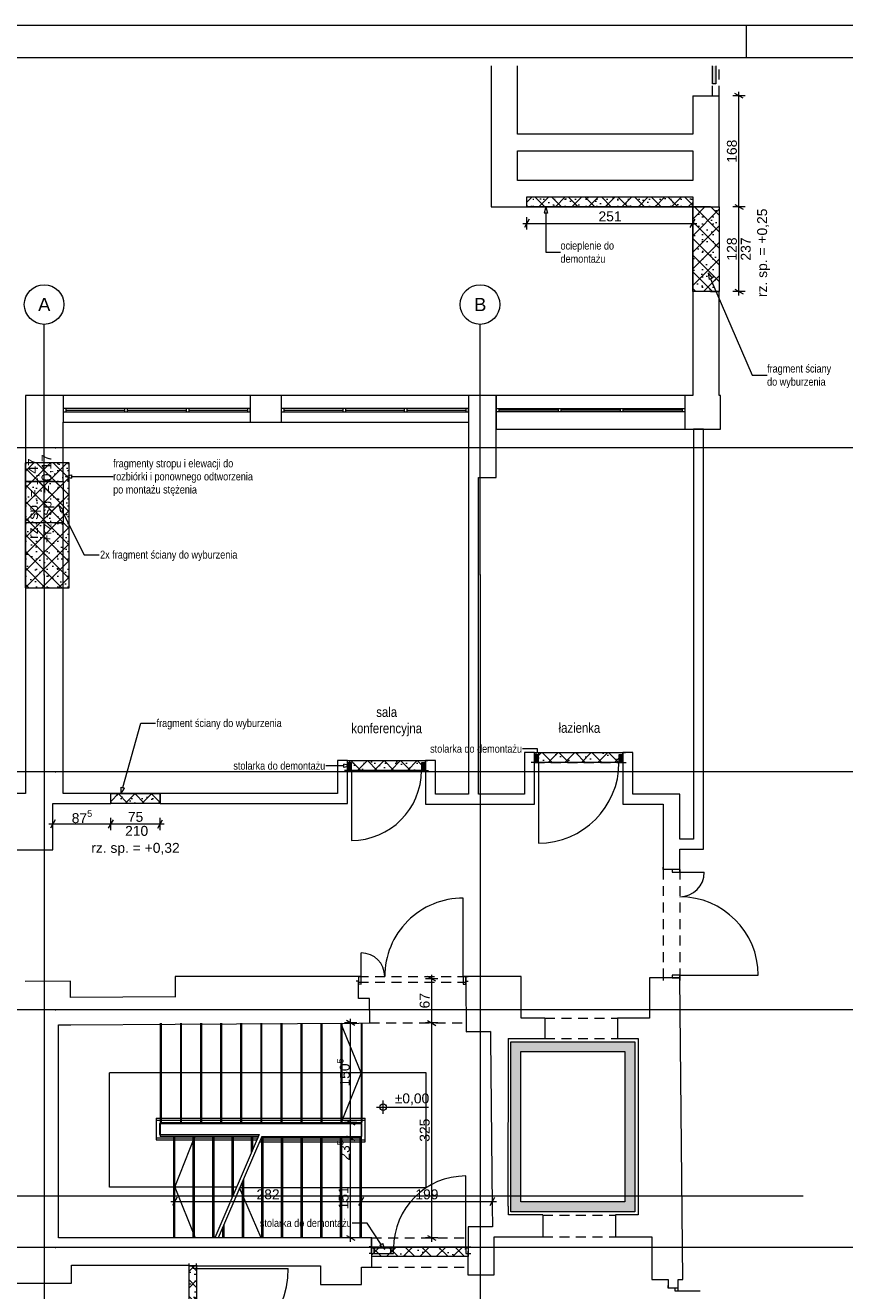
# Paper-space layout 'A-18 ROZBIÓRKI - PIĘTRO 0' of a CAD drawing. Header units: millimetres. Extents: x 0 to 540, y 0 to 297.
# Tile 3 of 7: x 71 to 195, y 106 to 297. Entities that reach past the tile are written whole.
import ezdxf
from ezdxf.xclip import XClip

# ---------------------------------------------------------------- set-up
doc = ezdxf.new("R2010")
doc.units = ezdxf.units.MM
doc.header["$MEASUREMENT"] = 0
doc.header["$XCLIPFRAME"] = 0
for name, pattern in [('ACAD_ISO03W100', [300, 120, -180]), ('DASHDOTX2', [1000, 500, -250, 0, -250]), ('GESTRICHELT2', [93.75, 62.5, -31.25]), ('Przer. długie kreski', [2.5, 1.5, -1]), ('PRZERYWANA_DU_A', [550, 350, -200])]:
    doc.linetypes.add(name, pattern=pattern)
for name, color, linetype, lineweight, true_color in [('A_Arkusz_Nr_pióra__255', 7, 'Continuous', 15, 0x242424), ('A_opis_Nr_pióra__255', 7, 'Continuous', 15, 0x242424), ('A_opis_Nr_pióra__8', 7, 'Continuous', 13, 0x4c4c4c), ('A_osie_Nr_pióra__16', 7, 'Continuous', 5, 0x0f0f0f), ('A_osie_Nr_pióra__76', 7, 'Continuous', 5, 0x2d2d2d), ('A_pochwyt_Nr_pióra__161', 7, 'Continuous', 5, 0x949494), ('A_pomocnicze_Nr_pióra__4', 7, 'Continuous', 18, 0x4b4b4b), ('A_rozbiórki_Nr_pióra__10', 7, 'Continuous', 13, 0x4b4b4b), ('A_schody_Nr_pióra__10', 7, 'Continuous', 13, 0x4b4b4b), ('A_schody_Nr_pióra__4', 7, 'Continuous', 18, 0x4b4b4b), ('A_ściany_Nr_pióra__10', 7, 'Continuous', 13, 0x4b4b4b), ('A_ściany_Nr_pióra__19', 7, 'Continuous', 5, 0x191919), ('Okna Archicada_Nr_pióra__19', 7, 'Continuous', 5, 0x191919)]:
    doc.layers.add(name, color=color, linetype=linetype, lineweight=lineweight, true_color=true_color)
for name, color, linetype, lineweight in [('A_linie przekroju_Nr_pióra__1', 7, 'Continuous', 20), ('A_winda_Nr_pióra__1', 7, 'Continuous', 20), ('A_wymiary_Nr_pióra__1', 7, 'Continuous', 20), ('A_wymiary_Nr_pióra__2', 8, 'Continuous', 13), ('A_ściany_Nr_pióra__1', 7, 'Continuous', 20), ('Drzwi Archicad_Nr_pióra__1', 7, 'Continuous', 20)]:
    doc.layers.add(name, color=color, linetype=linetype, lineweight=lineweight)
for name, color, linetype in [('A_podrys', 7, 'Continuous'), ('A_rozbiórki', 7, 'Continuous'), ('A_winda', 7, 'Continuous'), ('Drzwi Archicad', 7, 'Continuous')]:
    doc.layers.add(name, color=color, linetype=linetype)
doc.styles.add('STYL_AUTOMATYCZNY_1', font='arial.ttf')
doc.styles.add('STYL_AUTOMATYCZNY_2', font='ARIALN.TTF')
doc.styles.add('STYL_AUTOMATYCZNY_4', font='arial.ttf')
pattern_1 = [(45, (-1569.6248, -297.0338), (-1.2572359, 1.2572359), []), (135, (-1569.6248, -297.0338), (1.2572359, 1.2572359), []), (90, (-1570.882, -295.7765), (-1.6002, 0), [0, -1.0668, 0, -1.6002]), (155, (-1569.6248, -294.5193), (0.6762737, 1.4502737), [0, -0.78232, 0, -1.35128])]

# ---------------------------------------------------------------- blocks, each defined once
blk = doc.blocks.new('Rysunek_1_1', base_point=(-1569.62, -297.03))
at = {"layer": 'A_rozbiórki', "linetype": 'Continuous', "lineweight": 0, "true_color": 0x4b4b4b}
h = blk.add_hatch(dxfattribs=at)
h.set_pattern_fill('facing_tile_0001', color=251, style=0, pattern_type=2)
h.set_pattern_definition(pattern_1)
h.paths.add_polyline_path([(146.76, 271.02), (146.76, 269.52), (171.86, 269.52), (171.86, 271.02)])
h = blk.add_hatch(dxfattribs=at)
h.set_pattern_fill('facing_tile_0001', color=251, style=0, pattern_type=2)
h.set_pattern_definition(pattern_1)
h.paths.add_polyline_path([(171.86, 269.52), (171.86, 256.72), (175.86, 256.72), (175.86, 269.52)])
h = blk.add_hatch(dxfattribs=at)
h.set_pattern_fill('facing_tile_0001', color=251, style=0, pattern_type=2)
h.set_pattern_definition(pattern_1)
h.paths.add_polyline_path([(77.45, 230.81), (70.8, 230.81), (70.8, 211.88), (77.45, 211.88)])
h = blk.add_hatch(dxfattribs=at)
h.set_pattern_fill('facing_tile_0001', color=251, style=0, pattern_type=2)
h.set_pattern_definition(pattern_1)
h.paths.add_polyline_path([(70.84, 227.99), (70.84, 221.69), (76.55, 221.69), (76.55, 227.99)])
h = blk.add_hatch(dxfattribs=at)
h.set_pattern_fill('facing_tile_0001', color=251, style=0, pattern_type=2)
h.set_pattern_definition(pattern_1)
h.paths.add_polyline_path([(131.4, 184.25), (131.4, 185.75), (119.6, 185.75), (119.6, 184.25)])
h = blk.add_hatch(dxfattribs=at)
h.set_pattern_fill('facing_tile_0001', color=251, style=0, pattern_type=2)
h.set_pattern_definition(pattern_1)
h.paths.add_polyline_path([(161.3, 185.45), (161.3, 186.95), (147.9, 186.95), (147.9, 185.45)])
h = blk.add_hatch(dxfattribs=at)
h.set_pattern_fill('facing_tile_0001', color=251, style=0, pattern_type=2)
h.set_pattern_definition(pattern_1)
h.paths.add_polyline_path([(83.75, 180.75), (83.75, 179.25), (91.25, 179.25), (91.25, 180.75)])
h = blk.add_hatch(dxfattribs=at)
h.set_pattern_fill('facing_tile_0001', color=251, style=0, pattern_type=2)
h.set_pattern_definition(pattern_1)
h.paths.add_polyline_path([(137.85, 110.68), (137.85, 112.18), (123.26, 112.18), (123.26, 110.68)])
h = blk.add_hatch(dxfattribs=at)
h.set_pattern_fill('facing_tile_0001', color=251, style=0, pattern_type=2)
h.set_pattern_definition(pattern_1)
h.paths.add_polyline_path([(95.61, 87.24), (96.76, 87.24), (96.76, 109.28), (95.61, 109.28)])
at = {"layer": 'A_winda', "linetype": 'Continuous', "lineweight": 0, "true_color": 0xfdfdfd}
blk.add_hatch(color=7, dxfattribs=at).paths.add_polyline_path([(175.36, 290.85), (174.86, 290.85), (174.86, 288.16), (175.36, 288.16)])
h = blk.add_hatch(color=7, dxfattribs=at)
h.paths.add_polyline_path([(144.33, 143.2), (144.33, 117.47), (163.08, 117.47), (163.08, 143.2)])
h.paths.add_polyline_path([(161.58, 141.7), (161.58, 118.97), (145.83, 118.97), (145.83, 141.7)], flags=0)
at = {"layer": 'Drzwi Archicad', "linetype": 'Continuous', "lineweight": 0, "true_color": 0xfdfdfd}
for points in [[(147.9, 185.45), (148.5, 185.45), (148.5, 186.6), (147.9, 186.6)], [(161.3, 186.6), (160.7, 186.6), (160.7, 185.45), (161.3, 185.45)], [(119.6, 184.25), (120.2, 184.25), (120.2, 185.4), (119.6, 185.4)], [(131.4, 185.4), (130.8, 185.4), (130.8, 184.25), (131.4, 184.25)]]:
    blk.add_hatch(color=7, dxfattribs=at).paths.add_polyline_path(points)
at = {"layer": 'A_linie przekroju_Nr_pióra__1', "color": 7, "linetype": 'ACAD_ISO03W100', "lineweight": 20}
blk.add_line((68.6, 119.87), (299.57, 119.87), dxfattribs=at)
at = {"layer": 'A_opis_Nr_pióra__255', "color": 250, "linetype": 'Continuous', "lineweight": 15, "true_color": 0x242424}
for p, q in [((149.61, 269.52), (149.36, 268.58)), ((149.86, 268.58), (149.36, 268.58)), ((149.61, 269.52), (149.86, 268.58)), ((149.61, 268.58), (149.61, 262.66)), ((149.61, 262.66), (151.85, 262.66)), ((174.21, 259.52), (174.81, 258.76)), ((174.21, 259.52), (174.35, 258.56)), ((174.81, 258.76), (174.35, 258.56)), ((174.58, 258.66), (180.88, 244.05)), ((180.88, 244.05), (183.12, 244.05)), ((76.9, 228.71), (77.83, 228.96)), ((76.9, 228.71), (77.83, 228.46)), ((77.83, 228.96), (77.83, 228.46)), ((77.83, 228.71), (81.88, 228.71)), ((81.88, 228.71), (84.12, 228.71)), ((75.97, 224.33), (76.61, 223.61)), ((75.97, 224.33), (76.17, 223.38)), ((76.61, 223.61), (76.17, 223.38)), ((76.39, 223.5), (79.74, 216.88)), ((79.74, 216.88), (81.98, 216.88)), ((85.59, 181.65), (88.3, 191.39)), ((88.3, 191.39), (90.54, 191.39)), ((148.36, 187.53), (146.11, 187.53)), ((148.11, 186.98), (148.61, 186.98)), ((148.36, 186.05), (148.11, 186.98)), ((148.36, 186.98), (148.36, 187.53)), ((148.36, 186.05), (148.61, 186.98)), ((118.57, 184.95), (116.32, 184.95)), ((119.06, 184.95), (118.57, 184.95)), ((119.06, 184.7), (119.06, 185.2)), ((119.99, 184.95), (119.06, 185.2)), ((119.99, 184.95), (119.06, 184.7)), ((85.34, 180.75), (85.35, 181.72)), ((85.34, 180.75), (85.83, 181.58)), ((85.35, 181.72), (85.83, 181.58)), ((122.57, 115.75), (120.33, 115.75)), ((124.72, 112.53), (122.57, 115.75)), ((124.51, 112.4), (124.93, 112.67)), ((125.24, 111.76), (124.51, 112.4)), ((125.24, 111.76), (124.93, 112.67))]:
    blk.add_line(p, q, dxfattribs=at)
at = {"layer": 'A_osie_Nr_pióra__16', "color": 250, "linetype": 'DASHDOTX2', "lineweight": 5, "true_color": 0x0f0f0f}
for p, q in [((73.67, 213.86), (73.67, 251.75)), ((139.67, 213.86), (139.67, 251.75)), ((75.37, 233.04), (55.12, 233.04)), ((299.57, 233.04), (75.37, 233.04)), ((75.37, 233.04), (75.37, 233.04)), ((73.67, 213.86), (73.67, 49.64)), ((139.67, 213.86), (139.67, 49.64)), ((75.37, 184.04), (55.12, 184.04)), ((299.57, 184.04), (75.37, 184.04)), ((75.37, 184.04), (75.37, 184.04)), ((75.37, 148.04), (55.12, 148.04)), ((299.57, 148.04), (75.37, 148.04)), ((75.37, 148.04), (75.37, 148.04)), ((75.37, 112.04), (55.12, 112.04)), ((299.57, 112.04), (75.37, 112.04)), ((75.37, 112.04), (75.37, 112.04))]:
    blk.add_line(p, q, dxfattribs=at)
for p in [(75.37, 233.04), (73.67, 213.86), (73.67, 213.86), (139.67, 213.86), (139.67, 213.86), (75.37, 184.04), (75.37, 148.04), (75.37, 112.04)]:
    blk.add_point(p, dxfattribs=at)
at = {"layer": 'A_osie_Nr_pióra__76', "color": 250, "linetype": 'Continuous', "lineweight": 5, "true_color": 0x2d2d2d}
for centre in [(73.67, 254.75), (139.67, 254.75)]:
    blk.add_circle(centre, 3, dxfattribs=at)
at = {"layer": 'A_pochwyt_Nr_pióra__161', "color": 252, "linetype": 'Continuous', "lineweight": 5, "true_color": 0x949494}
for p, q in [((90.65, 131.63), (122.25, 131.63)), ((90.65, 131.63), (90.65, 128.33)), ((90.65, 131.33), (122.25, 131.33)), ((91.15, 130.83), (91.15, 129.13)), ((91.15, 130.83), (121.75, 130.83)), ((121.75, 128.86), (121.75, 130.83)), ((122.25, 128.06), (122.25, 131.63)), ((90.65, 128.63), (106.02, 128.63)), ((90.65, 128.33), (105.89, 128.33)), ((91.15, 129.13), (106.23, 129.13)), ((106.4, 128.36), (122.25, 128.36)), ((106.62, 128.86), (121.75, 128.86)), ((106.27, 128.06), (122.25, 128.06))]:
    blk.add_line(p, q, dxfattribs=at)
for p in [(105.89, 128.33), (106.02, 128.63)]:
    blk.add_point(p, dxfattribs=at)
at = {"layer": 'A_rozbiórki_Nr_pióra__10', "color": 251, "linetype": 'ACAD_ISO03W100', "lineweight": 13, "true_color": 0x4b4b4b, "flags": 128}
for points in [[(146.76, 271.02), (171.86, 271.02), (171.86, 269.52), (146.76, 269.52)], [(171.86, 269.52), (175.86, 269.52), (175.86, 256.72), (171.86, 256.72)], [(77.45, 230.81), (70.8, 230.81), (70.8, 211.88), (77.45, 211.88)], [(70.84, 227.99), (76.55, 227.99), (76.55, 221.69), (70.84, 221.69)], [(131.4, 184.25), (119.6, 184.25), (119.6, 185.75), (131.4, 185.75)], [(161.3, 185.45), (147.9, 185.45), (147.9, 186.95), (161.3, 186.95)], [(83.75, 180.75), (91.25, 180.75), (91.25, 179.25), (83.75, 179.25)], [(137.85, 110.68), (123.26, 110.68), (123.26, 112.18), (137.85, 112.18)], [(95.61, 87.24), (95.61, 109.28), (96.76, 109.28), (96.76, 87.24)]]:
    blk.add_lwpolyline(points, close=True, dxfattribs=at)
at = {"layer": 'A_schody_Nr_pióra__10', "color": 251, "linetype": 'GESTRICHELT2', "lineweight": 13, "true_color": 0x4b4b4b}
for p, q in [((91.4, 146.02), (91.4, 130.98)), ((94.44, 146.02), (94.44, 130.98)), ((97.48, 146.02), (97.48, 130.98)), ((100.52, 146.02), (100.52, 130.98)), ((103.56, 146.02), (103.56, 130.98)), ((106.6, 146.02), (106.6, 130.98)), ((109.64, 146.02), (109.64, 130.98)), ((112.67, 146.02), (112.67, 130.98)), ((115.71, 146.02), (115.71, 130.98)), ((118.75, 146.02), (118.75, 130.98)), ((121.79, 146.02), (121.79, 130.98)), ((93.3, 113.53), (93.3, 128.83)), ((96.24, 113.53), (96.24, 128.83)), ((99.19, 113.53), (99.19, 128.83)), ((102.13, 119.6), (102.13, 128.83)), ((105.08, 126.44), (105.08, 128.83)), ((106.65, 113.53), (106.65, 128.61)), ((109.62, 113.53), (109.62, 128.61)), ((112.59, 113.53), (112.59, 128.61)), ((115.56, 113.53), (115.56, 128.61)), ((118.53, 113.53), (118.53, 128.61)), ((121.5, 113.53), (121.5, 128.61)), ((103.68, 113.53), (103.68, 122.03)), ((100.71, 113.53), (100.71, 115.14))]:
    blk.add_line(p, q, dxfattribs=at)
at = {"layer": 'A_schody_Nr_pióra__4', "color": 251, "linetype": 'Continuous', "lineweight": 18, "true_color": 0x4b4b4b}
for p, q in [((91.26, 146.02), (91.26, 128.83)), ((94.3, 146.02), (94.3, 130.98)), ((97.34, 146.02), (97.34, 130.98)), ((100.38, 146.02), (100.38, 130.98)), ((103.42, 146.02), (103.42, 130.98)), ((106.46, 146.02), (106.46, 130.98)), ((109.5, 146.02), (109.5, 130.98)), ((112.53, 146.02), (112.53, 130.98)), ((115.57, 146.02), (115.57, 130.98)), ((118.61, 146.02), (118.61, 130.98)), ((121.65, 138.5), (118.61, 146)), ((121.65, 146.02), (121.65, 128.61)), ((131.52, 138.5), (83.55, 138.5)), ((83.55, 121.18), (83.55, 138.5)), ((121.65, 138.5), (118.64, 130.98)), ((131.52, 121.07), (131.52, 138.5)), ((91.26, 130.98), (121.65, 130.98)), ((106.1, 128.83), (91.26, 128.83)), ((93.45, 113.53), (93.45, 128.83)), ((93.45, 121.18), (96.51, 128.83)), ((96.39, 128.83), (96.39, 113.53)), ((99.34, 128.83), (99.34, 113.53)), ((106.23, 129.13), (99.51, 113.53)), ((106.62, 128.86), (100.01, 113.53)), ((102.28, 128.83), (102.28, 119.95)), ((105.23, 128.83), (105.23, 126.79)), ((121.65, 128.61), (106.51, 128.61)), ((106.8, 128.61), (106.8, 113.53)), ((109.77, 128.61), (109.77, 113.53)), ((112.74, 128.61), (112.74, 113.53)), ((115.71, 128.61), (115.71, 113.53)), ((118.68, 128.61), (118.68, 113.53)), ((121.65, 128.61), (121.65, 113.53)), ((102.81, 121.18), (83.55, 121.18)), ((93.45, 121.18), (96.55, 113.53)), ((131.52, 121.07), (103.26, 121.07)), ((106.51, 113.53), (103.26, 121.07)), ((103.83, 122.38), (103.83, 113.53)), ((100.86, 115.49), (100.86, 113.53))]:
    blk.add_line(p, q, dxfattribs=at)
at = {"layer": 'A_winda_Nr_pióra__1', "color": 7, "linetype": 'Przer. długie kreski', "lineweight": 20}
for p, q in [((174.86, 286.32), (174.86, 290.85)), ((175.86, 286.32), (175.86, 290.85))]:
    blk.add_line(p, q, dxfattribs=at)
at = {"layer": 'A_winda_Nr_pióra__1', "color": 7, "linetype": 'Continuous', "lineweight": 20, "flags": 128}
blk.add_lwpolyline([(175.36, 290.85), (175.36, 288.16), (174.86, 288.16), (174.86, 290.85)], dxfattribs=at)
at = {"layer": 'A_winda_Nr_pióra__1', "color": 7, "linetype": 'PRZERYWANA_DU_A', "lineweight": 20, "flags": 128}
for points in [[(144.33, 143.2), (163.08, 143.2), (163.08, 117.47), (144.33, 117.47)], [(161.58, 141.7), (161.58, 118.97), (145.83, 118.97), (145.83, 141.7)]]:
    blk.add_lwpolyline(points, close=True, dxfattribs=at)
at = {"layer": 'A_wymiary_Nr_pióra__1', "color": 7, "linetype": 'Continuous', "lineweight": 20}
for p, q in [((179.49, 285.96), (178.24, 286.68)), ((178.24, 269.88), (179.49, 269.16)), ((147.12, 267.64), (146.4, 266.39)), ((171.5, 266.39), (172.22, 267.64)), ((178.24, 257.08), (179.49, 256.36)), ((75.36, 176.78), (74.64, 175.53)), ((84.11, 176.78), (83.38, 175.53)), ((90.88, 175.53), (91.61, 176.78)), ((132.97, 152.35), (131.72, 153.08)), ((120.69, 145.67), (119.44, 146.39)), ((131.72, 146.39), (132.97, 145.67)), ((119.44, 131.34), (120.69, 130.62)), ((119.44, 128.97), (120.69, 128.25)), ((93.81, 119.65), (93.09, 118.4)), ((122.01, 119.65), (121.29, 118.4)), ((141.19, 118.4), (141.91, 119.65)), ((119.44, 113.89), (120.69, 113.17)), ((131.72, 113.89), (132.97, 113.17))]:
    blk.add_line(p, q, dxfattribs=at)
at = {"layer": 'A_wymiary_Nr_pióra__2', "color": 8, "linetype": 'Continuous', "lineweight": 13}
for p, q in [((179.8, 286.32), (177.92, 286.32)), ((178.86, 286.32), (178.86, 286.93)), ((178.86, 269.52), (178.86, 286.32)), ((179.8, 269.52), (177.92, 269.52)), ((178.86, 256.72), (178.86, 269.52)), ((146.15, 267.02), (146.76, 267.02)), ((146.76, 266.08), (146.76, 267.96)), ((146.76, 267.02), (171.86, 267.02)), ((171.86, 266.08), (171.86, 267.96)), ((171.86, 267.02), (172.47, 267.02)), ((179.8, 256.72), (177.92, 256.72)), ((178.86, 256.11), (178.86, 256.72)), ((75, 175.21), (75, 177.09)), ((83.75, 175.21), (83.75, 177.09)), ((91.25, 175.21), (91.25, 177.09)), ((74.39, 176.15), (75, 176.15)), ((75, 176.15), (83.75, 176.15)), ((83.75, 176.15), (91.25, 176.15)), ((91.25, 176.15), (91.86, 176.15)), ((132.35, 152.72), (132.35, 153.33)), ((133.28, 152.72), (131.41, 152.72)), ((132.35, 146.03), (132.35, 152.72)), ((121.01, 146.03), (119.13, 146.03)), ((120.07, 146.03), (120.07, 146.64)), ((120.07, 130.98), (120.07, 146.03)), ((133.28, 146.03), (131.41, 146.03)), ((132.35, 113.53), (132.35, 146.03)), ((125, 132.29), (125, 134.29)), ((124, 133.29), (131.88, 133.29)), ((121.01, 130.98), (119.13, 130.98)), ((120.07, 128.61), (120.07, 130.98)), ((121.01, 128.61), (119.13, 128.61)), ((120.07, 113.53), (120.07, 128.61)), ((92.84, 119.03), (93.45, 119.03)), ((93.45, 118.09), (93.45, 119.96)), ((93.45, 119.03), (121.65, 119.03)), ((121.65, 118.09), (121.65, 119.96)), ((121.65, 119.03), (141.55, 119.03)), ((141.55, 118.09), (141.55, 119.96)), ((141.55, 119.03), (142.16, 119.03)), ((121.01, 113.53), (119.13, 113.53)), ((120.07, 112.92), (120.07, 113.53)), ((133.28, 113.53), (131.41, 113.53)), ((132.35, 112.92), (132.35, 113.53))]:
    blk.add_line(p, q, dxfattribs=at)
blk.add_circle((125, 133.29), 0.5, dxfattribs=at)
at = {"layer": 'A_ściany_Nr_pióra__1', "color": 7, "linetype": 'Continuous', "lineweight": 20}
for p, q in [((171.86, 286.32), (175.86, 286.32)), ((174.56, 269.52), (171.86, 269.52)), ((174.56, 269.52), (175.86, 269.52)), ((174.56, 256.72), (171.86, 256.72)), ((174.56, 256.72), (175.86, 256.72)), ((76.55, 240.99), (76.55, 236.94)), ((104.88, 240.99), (104.88, 236.94)), ((109.58, 240.99), (109.58, 236.94)), ((137.91, 240.99), (137.91, 236.94)), ((75.25, 227.99), (70.84, 227.99)), ((75.25, 227.99), (76.55, 227.99)), ((75.25, 221.69), (70.84, 221.69)), ((75.25, 221.69), (76.55, 221.69)), ((119.6, 185.75), (119.23, 185.75)), ((119.6, 185.4), (119.6, 185.75)), ((131.4, 185.75), (131.77, 185.75)), ((131.4, 185.4), (131.4, 185.75)), ((147.9, 186.95), (147.53, 186.95)), ((147.9, 186.6), (147.9, 186.95)), ((147.9, 185.45), (147.9, 186.6)), ((161.3, 186.95), (161.67, 186.95)), ((161.3, 186.6), (161.3, 186.95)), ((161.3, 185.45), (161.3, 186.6)), ((119.6, 184.25), (119.13, 184.25)), ((119.6, 184.25), (119.6, 185.4)), ((131.4, 184.25), (131.4, 185.4)), ((131.4, 184.25), (131.87, 184.25)), ((147.9, 185.45), (147.43, 185.45)), ((161.3, 185.45), (161.77, 185.45)), ((83.75, 179.45), (83.75, 180.75)), ((91.25, 179.45), (91.25, 180.75)), ((83.75, 179.45), (83.75, 179.25)), ((91.25, 179.45), (91.25, 179.25)), ((167.4, 169.25), (167.4, 169.62)), ((168.75, 169.25), (167.4, 169.25)), ((169.9, 169.25), (168.75, 169.25)), ((169.9, 169.25), (169.9, 169.62)), ((121.27, 153.08), (120.9, 153.08)), ((121.27, 152.38), (120.9, 152.38)), ((121.27, 153.08), (121.27, 152.38)), ((137.51, 153.05), (137.88, 153.05)), ((137.51, 153.05), (137.51, 152.35)), ((137.51, 152.35), (137.88, 152.35)), ((167.4, 152.85), (167.4, 152.48)), ((168.75, 152.85), (167.4, 152.85)), ((169.9, 152.85), (168.75, 152.85)), ((169.9, 152.85), (169.9, 152.48)), ((149.5, 146.75), (149.5, 143.7)), ((160.5, 146.75), (160.5, 143.7)), ((149.19, 116.98), (149.19, 113.68)), ((160.19, 116.98), (160.19, 113.68)), ((123.25, 112.15), (123.25, 113.4)), ((123.25, 112.15), (122.88, 112.15)), ((123.25, 111.15), (122.88, 111.15)), ((123.25, 111.95), (123.25, 112.15)), ((123.25, 111.15), (123.25, 111.95)), ((137.9, 112.15), (138.27, 112.15)), ((137.9, 111.95), (137.9, 112.15)), ((137.9, 111.15), (137.9, 111.95)), ((137.9, 111.15), (138.27, 111.15)), ((95.61, 109.28), (95.61, 109.65)), ((96.26, 109.28), (95.61, 109.28)), ((96.76, 109.28), (96.26, 109.28)), ((96.76, 109.28), (96.76, 109.65)), ((168.15, 105.92), (168.15, 106.29)), ((169.15, 105.92), (168.15, 105.92)), ((169.65, 105.92), (169.15, 105.92)), ((169.65, 105.92), (169.65, 106.29))]:
    blk.add_line(p, q, dxfattribs=at)
at = {"layer": 'A_ściany_Nr_pióra__1', "color": 7, "linetype": 'Continuous', "lineweight": 20, "flags": 128}
for points in [[(141.36, 290.85), (141.36, 269.52)], [(145.36, 280.52), (145.36, 290.85)], [(171.86, 286.32), (171.86, 280.52)], [(175.86, 269.52), (175.86, 286.32)], [(171.86, 280.52), (145.36, 280.52)], [(145.36, 273.52), (145.36, 278.02)], [(145.36, 278.02), (171.86, 278.02)], [(171.86, 278.02), (171.86, 273.52)], [(171.86, 273.52), (145.36, 273.52)], [(141.36, 269.52), (171.86, 269.52)], [(171.86, 256.72), (171.86, 240.99)], [(175.86, 240.99), (175.86, 256.72)], [(76.55, 240.99), (70.84, 240.99)], [(70.84, 240.99), (70.84, 227.99)], [(109.58, 240.99), (104.88, 240.99)], [(142.11, 240.99), (137.91, 240.99)], [(142.11, 228.57), (142.11, 240.99)], [(142.13, 240.99), (142.13, 235.87)], [(170.69, 240.99), (170.69, 235.87)], [(171.86, 240.99), (170.69, 240.99)], [(176.07, 240.99), (175.86, 240.99)], [(176.07, 235.87), (176.07, 240.99)], [(76.55, 227.99), (76.55, 236.94)], [(104.88, 236.94), (109.58, 236.94)], [(137.91, 236.94), (137.91, 228.57)], [(170.69, 235.87), (173.5, 235.87)], [(172, 235.87), (172, 173.85)], [(173.5, 235.87), (172, 235.87)], [(173.5, 172.35), (173.5, 235.87)], [(173.5, 235.87), (176.07, 235.87)], [(137.91, 228.57), (137.91, 180.65)], [(139.41, 228.57), (142.11, 228.57)], [(139.41, 180.65), (139.41, 228.57)], [(70.84, 221.69), (70.84, 180.75)], [(76.55, 180.75), (76.55, 221.69)], [(119.6, 185.75), (118.1, 185.75)], [(118.1, 185.75), (118.1, 180.75)], [(132.9, 185.75), (131.4, 185.75)], [(132.9, 180.65), (132.9, 185.75)], [(147.9, 186.95), (146.4, 186.95)], [(146.4, 186.95), (146.4, 180.65)], [(162.8, 186.95), (161.3, 186.95)], [(162.8, 180.65), (162.8, 186.95)], [(119.6, 179.25), (119.6, 184.25)], [(131.4, 184.25), (131.4, 179.15)], [(147.9, 179.15), (147.9, 185.45)], [(161.3, 185.45), (161.3, 179.15)], [(70.84, 180.75), (66.5, 180.75)], [(83.75, 180.75), (76.55, 180.75)], [(118.1, 180.75), (91.25, 180.75)], [(137.91, 180.65), (132.9, 180.65)], [(146.4, 180.65), (139.41, 180.65)], [(169.9, 180.65), (162.8, 180.65)], [(169.9, 173.85), (169.9, 180.65)], [(75, 179.25), (83.75, 179.25)], [(75, 172.25), (75, 179.25)], [(91.25, 179.25), (119.6, 179.25)], [(131.4, 179.15), (147.9, 179.15)], [(161.3, 179.15), (167.4, 179.15)], [(167.4, 179.15), (167.4, 169.25)], [(172, 173.85), (169.9, 173.85)], [(169.9, 169.25), (169.9, 172.35)], [(169.9, 172.35), (173.5, 172.35)], [(68, 172.25), (75, 172.25)], [(77.66, 152.34), (70.78, 152.29)], [(77.67, 149.89), (77.66, 152.34)], [(121.26, 153.08), (93.5, 153.05)], [(93.5, 153.05), (93.5, 149.95)], [(121.28, 149.72), (121.27, 152.38)], [(145.9, 153.05), (137.51, 153.05)], [(137.51, 152.35), (137.55, 144.7)], [(145.9, 146.75), (145.9, 153.05)], [(167.4, 152.85), (165.3, 152.85)], [(165.3, 152.85), (165.3, 146.75)], [(170.35, 107.2), (169.9, 152.85)], [(93.5, 149.99), (77.67, 149.89)], [(93.5, 149.95), (93.5, 149.99)], [(122.93, 149.73), (121.28, 149.72)], [(122.96, 146.03), (122.93, 149.73)], [(75.85, 145.73), (77.7, 145.74)], [(75.85, 113.54), (75.85, 145.73)], [(77.7, 145.74), (93.5, 145.84)], [(93.5, 145.84), (121.31, 146.02)], [(121.31, 146.02), (122.96, 146.03)], [(146.73, 146.75), (145.9, 146.75)], [(149.5, 146.75), (146.73, 146.75)], [(162.81, 146.75), (160.5, 146.75)], [(165.3, 146.75), (162.81, 146.75)], [(137.55, 144.7), (141.25, 144.72)], [(137.56, 144.7), (141.25, 144.72)], [(141.25, 144.72), (137.56, 144.7)], [(141.25, 144.72), (141.26, 143.7)], [(141.26, 143.7), (141.52, 118.33)], [(143.92, 118.33), (143.96, 143.7)], [(143.93, 143.7), (146.73, 143.7)], [(146.73, 143.7), (149.5, 143.7)], [(160.5, 143.7), (162.8, 143.7)], [(162.8, 143.7), (163.58, 143.7)], [(163.58, 143.7), (163.58, 116.98)], [(141.52, 118.33), (141.55, 115.16)], [(143.96, 118.33), (143.92, 118.33)], [(143.96, 116.98), (143.96, 118.33)], [(147.22, 116.98), (143.96, 116.98)], [(149.19, 116.98), (147.22, 116.98)], [(163.58, 116.98), (160.19, 116.98)], [(137.85, 115.16), (137.83, 107.94)], [(141.55, 115.16), (137.85, 115.16)], [(77.83, 113.54), (75.85, 113.54)], [(96.76, 113.53), (77.83, 113.54)], [(115.51, 113.53), (96.76, 113.53)], [(121.73, 113.53), (115.51, 113.53)], [(123.26, 113.53), (121.73, 113.53)], [(123.26, 109.08), (123.26, 113.53)], [(141.79, 107.94), (141.79, 113.68)], [(141.79, 113.68), (147.22, 113.68)], [(147.22, 113.68), (149.19, 113.68)], [(160.19, 113.68), (163.58, 113.68)], [(163.58, 113.68), (165.69, 113.68)], [(165.69, 113.68), (165.69, 107.2)], [(77.83, 109.39), (95.61, 109.38)], [(77.83, 106.64), (77.83, 109.39)], [(95.61, 109.38), (95.61, 109.28)], [(96.76, 109.38), (96.76, 109.28)], [(96.76, 109.28), (96.76, 109.38)], [(96.76, 109.28), (115.51, 109.28)], [(115.51, 109.28), (115.51, 106.48)], [(121.73, 109.08), (123.26, 109.08)], [(121.73, 106.48), (121.73, 109.08)], [(137.83, 107.94), (141.79, 107.94)], [(66.39, 106.64), (75.85, 106.64)], [(75.85, 106.64), (77.83, 106.64)], [(115.51, 106.48), (121.73, 106.48)], [(165.69, 107.2), (168.15, 107.2)], [(168.15, 107.2), (168.15, 105.92)], [(169.65, 107.2), (170.35, 107.2)], [(169.65, 105.92), (169.65, 107.2)]]:
    blk.add_lwpolyline(points, dxfattribs=at)
at = {"layer": 'A_ściany_Nr_pióra__10', "color": 251, "linetype": 'Przer. długie kreski', "lineweight": 13, "true_color": 0x4b4b4b}
for p, q in [((119.6, 185.75), (131.4, 185.75)), ((147.9, 186.95), (161.3, 186.95)), ((119.6, 184.25), (131.4, 184.25)), ((147.9, 185.45), (161.3, 185.45)), ((167.4, 169.25), (167.4, 152.85)), ((169.9, 169.25), (169.9, 152.85)), ((121.27, 153.05), (137.51, 153.05)), ((121.27, 152.19), (137.51, 152.19)), ((122.96, 146.03), (137.54, 146.03)), ((149.5, 146.75), (160.5, 146.75)), ((149.5, 143.7), (160.5, 143.7)), ((149.19, 116.97), (160.19, 116.97)), ((123.26, 113.53), (137.86, 113.53)), ((149.19, 113.68), (160.19, 113.68)), ((123.26, 109.08), (137.86, 109.08))]:
    blk.add_line(p, q, dxfattribs=at)
at = {"layer": 'A_ściany_Nr_pióra__19', "color": 250, "linetype": 'Continuous', "lineweight": 5, "true_color": 0x191919}
for p, q in [((104.88, 240.99), (76.55, 240.99)), ((137.91, 240.99), (109.58, 240.99)), ((170.69, 240.99), (142.13, 240.99)), ((76.55, 236.94), (104.88, 236.94)), ((109.58, 236.94), (137.91, 236.94)), ((142.13, 235.87), (170.69, 235.87))]:
    blk.add_line(p, q, dxfattribs=at)
at = {"layer": 'Drzwi Archicad_Nr_pióra__1', "color": 7, "linetype": 'Continuous', "lineweight": 20}
for p, q in [((171.86, 286.32), (175.86, 286.32)), ((119.6, 185.75), (119.23, 185.75)), ((119.6, 185.75), (119.23, 185.75)), ((119.6, 185.4), (119.6, 185.75)), ((119.6, 185.4), (119.6, 185.75)), ((131.4, 185.4), (131.4, 185.75)), ((131.4, 185.4), (131.4, 185.75)), ((131.4, 185.75), (131.77, 185.75)), ((131.4, 185.75), (131.77, 185.75)), ((147.9, 186.95), (147.53, 186.95)), ((147.9, 186.95), (147.53, 186.95)), ((147.9, 186.6), (147.9, 186.95)), ((147.9, 186.6), (147.9, 186.95)), ((148.5, 186.6), (147.9, 186.6)), ((147.9, 186.6), (147.9, 185.45)), ((147.9, 185.45), (147.9, 186.6)), ((147.9, 185.45), (147.9, 186.6)), ((148.5, 185.45), (148.5, 186.6)), ((161.3, 186.6), (160.7, 186.6)), ((160.7, 186.6), (160.7, 185.45)), ((161.3, 186.6), (161.3, 186.95)), ((161.3, 186.6), (161.3, 186.95)), ((161.3, 186.95), (161.67, 186.95)), ((161.3, 186.95), (161.67, 186.95)), ((161.3, 185.45), (161.3, 186.6)), ((161.3, 185.45), (161.3, 186.6)), ((161.3, 185.45), (161.3, 186.6)), ((119.6, 184.25), (119.13, 184.25)), ((119.6, 184.25), (119.13, 184.25)), ((120.2, 185.4), (119.6, 185.4)), ((119.6, 185.4), (119.6, 184.25)), ((119.6, 184.25), (119.6, 185.4)), ((119.6, 184.25), (119.6, 185.4)), ((119.6, 184.25), (120.2, 184.25)), ((120.2, 184.25), (120.2, 185.4)), ((120.2, 184.25), (120.2, 173.65)), ((131.4, 185.4), (130.8, 185.4)), ((130.8, 185.4), (130.8, 184.25)), ((130.8, 184.25), (131.4, 184.25)), ((131.4, 184.25), (131.4, 185.4)), ((131.4, 184.25), (131.4, 185.4)), ((131.4, 184.25), (131.4, 185.4)), ((131.4, 184.25), (131.87, 184.25)), ((131.4, 184.25), (131.87, 184.25)), ((147.9, 185.45), (147.43, 185.45)), ((147.9, 185.45), (147.43, 185.45)), ((147.9, 185.45), (148.5, 185.45)), ((148.5, 185.45), (148.5, 173.25)), ((160.7, 185.45), (161.3, 185.45)), ((161.3, 185.45), (161.77, 185.45)), ((161.3, 185.45), (161.77, 185.45)), ((167.4, 169.25), (167.4, 169.62)), ((167.4, 169.25), (167.4, 169.62)), ((168.75, 169.25), (167.4, 169.25)), ((168.75, 169.25), (167.4, 169.25)), ((168.75, 169.25), (168.75, 168.85)), ((169.9, 169.25), (168.75, 169.25)), ((169.9, 169.25), (168.75, 169.25)), ((169.9, 169.25), (168.75, 169.25)), ((168.75, 168.85), (169.9, 168.85)), ((169.9, 169.25), (169.9, 169.62)), ((169.9, 169.25), (169.9, 169.62)), ((169.9, 168.85), (169.9, 169.25)), ((169.9, 168.85), (173.62, 168.85)), ((137.11, 153.05), (137.12, 164.93)), ((121.67, 153.07), (121.67, 156.63)), ((169.9, 153.25), (168.75, 153.25)), ((168.75, 153.25), (168.75, 152.85)), ((169.9, 152.85), (169.9, 153.25)), ((169.9, 153.25), (181.78, 153.25)), ((121.27, 153.08), (120.9, 153.08)), ((121.27, 153.08), (120.9, 153.08)), ((121.27, 152.38), (120.9, 152.38)), ((121.27, 152.38), (120.9, 152.38)), ((121.67, 153.07), (121.27, 153.08)), ((121.27, 153.08), (121.27, 151.93)), ((121.27, 153.08), (121.27, 152.38)), ((121.27, 153.08), (121.27, 152.38)), ((121.27, 151.93), (121.67, 151.92)), ((121.67, 151.92), (121.67, 153.07)), ((137.11, 153.05), (137.1, 151.9)), ((137.1, 151.9), (137.5, 151.9)), ((137.51, 153.05), (137.11, 153.05)), ((137.5, 151.9), (137.51, 153.05)), ((137.51, 153.05), (137.51, 152.35)), ((137.51, 153.05), (137.51, 152.35)), ((137.51, 153.05), (137.88, 153.05)), ((137.51, 153.05), (137.88, 153.05)), ((137.51, 152.35), (137.88, 152.35)), ((137.51, 152.35), (137.88, 152.35)), ((168.75, 152.85), (167.4, 152.85)), ((168.75, 152.85), (167.4, 152.85)), ((167.4, 152.85), (167.4, 152.48)), ((167.4, 152.85), (167.4, 152.48)), ((168.75, 152.85), (169.9, 152.85)), ((169.9, 152.85), (168.75, 152.85)), ((169.9, 152.85), (168.75, 152.85)), ((169.9, 152.85), (169.9, 152.48)), ((169.9, 152.85), (169.9, 152.48)), ((149.5, 146.75), (149.5, 143.7)), ((160.5, 146.75), (160.5, 143.7)), ((137.5, 111.95), (137.5, 122.88)), ((149.19, 116.98), (149.19, 113.68)), ((160.19, 116.98), (160.19, 113.68)), ((123.25, 112.15), (122.88, 112.15)), ((123.25, 112.15), (122.88, 112.15)), ((123.25, 111.15), (122.88, 111.15)), ((123.25, 111.15), (122.88, 111.15)), ((123.25, 111.95), (123.25, 112.15)), ((123.25, 111.95), (123.25, 112.15)), ((123.65, 111.95), (123.25, 111.95)), ((123.25, 111.95), (123.25, 111.15)), ((123.25, 111.15), (123.25, 111.95)), ((123.25, 111.15), (123.25, 111.95)), ((123.25, 111.15), (123.65, 111.15)), ((123.65, 111.15), (123.65, 111.95)), ((126.17, 111.95), (123.65, 111.95)), ((123.65, 111.95), (123.65, 111.15)), ((123.65, 111.15), (126.17, 111.15)), ((126.57, 111.95), (126.17, 111.95)), ((126.17, 111.95), (126.17, 111.15)), ((126.17, 111.15), (126.17, 111.95)), ((126.17, 111.15), (126.57, 111.15)), ((126.57, 111.15), (126.57, 111.95)), ((137.9, 111.95), (137.5, 111.95)), ((137.5, 111.95), (137.5, 111.15)), ((137.5, 111.15), (137.9, 111.15)), ((137.9, 111.95), (137.9, 112.15)), ((137.9, 111.95), (137.9, 112.15)), ((137.9, 112.15), (138.27, 112.15)), ((137.9, 112.15), (138.27, 112.15)), ((137.9, 111.15), (137.9, 111.95)), ((137.9, 111.15), (137.9, 111.95)), ((137.9, 111.15), (137.9, 111.95)), ((137.9, 111.15), (138.27, 111.15)), ((137.9, 111.15), (138.27, 111.15)), ((95.61, 109.28), (95.61, 109.65)), ((95.61, 109.28), (95.61, 109.65)), ((96.26, 109.28), (95.61, 109.28)), ((96.26, 109.28), (95.61, 109.28)), ((96.26, 108.88), (96.26, 109.28)), ((96.26, 109.28), (96.76, 109.28)), ((96.76, 109.28), (96.26, 109.28)), ((96.76, 109.28), (96.26, 109.28)), ((96.76, 109.28), (96.76, 109.65)), ((96.76, 109.28), (96.76, 109.65)), ((96.76, 109.28), (96.76, 108.88)), ((96.76, 108.88), (96.26, 108.88)), ((96.76, 108.88), (110.64, 108.88)), ((168.15, 105.92), (168.15, 106.29)), ((168.15, 105.92), (168.15, 106.29)), ((169.15, 105.92), (168.15, 105.92)), ((169.15, 105.92), (168.15, 105.92)), ((169.15, 105.92), (169.15, 105.52)), ((169.65, 105.92), (169.15, 105.92)), ((169.65, 105.92), (169.15, 105.92)), ((169.65, 105.92), (169.15, 105.92)), ((169.15, 105.52), (169.65, 105.52)), ((169.65, 105.92), (169.65, 106.29)), ((169.65, 105.92), (169.65, 106.29)), ((169.65, 105.52), (169.65, 105.92)), ((169.65, 105.52), (172.97, 105.52))]:
    blk.add_line(p, q, dxfattribs=at)
for centre, radius, start, end in [((120.2, 184.25), 10.6, 270, 0), ((148.5, 185.45), 12.2, 270, 0), ((169.9, 168.85), 3.72, 270, 0), ((137.11, 153.05), 11.88, 89.9126, 179.9126), ((169.9, 153.25), 11.88, 0, 90), ((121.67, 153.07), 3.56, 359.9126, 89.9126), ((137.5, 111.95), 10.93, 90, 180), ((96.76, 108.88), 13.88, 270, 0)]:
    blk.add_arc(centre, radius, start, end, dxfattribs=at)
at = {"layer": 'Okna Archicada_Nr_pióra__19', "color": 250, "linetype": 'Continuous', "lineweight": 5, "true_color": 0x191919}
for p, q in [((174.56, 269.52), (171.86, 269.52)), ((171.86, 269.52), (171.86, 256.72)), ((174.56, 269.52), (175.86, 269.52)), ((175.86, 269.52), (175.86, 256.72)), ((174.56, 256.72), (171.86, 256.72)), ((174.56, 256.72), (175.86, 256.72)), ((104.88, 238.99), (76.55, 238.99)), ((76.55, 238.99), (76.55, 238.49)), ((76.55, 238.49), (104.88, 238.49)), ((76.95, 238.99), (76.95, 238.49)), ((76.95, 238.74), (85.86, 238.74)), ((85.86, 238.99), (85.86, 238.49)), ((86.26, 238.99), (86.26, 238.49)), ((86.26, 238.74), (95.17, 238.74)), ((95.17, 238.99), (95.17, 238.49)), ((95.57, 238.99), (95.57, 238.49)), ((95.57, 238.74), (104.48, 238.74)), ((104.48, 238.99), (104.48, 238.49)), ((104.88, 238.49), (104.88, 238.99)), ((137.91, 238.99), (109.58, 238.99)), ((109.58, 238.99), (109.58, 238.49)), ((109.58, 238.49), (137.91, 238.49)), ((109.98, 238.99), (109.98, 238.49)), ((109.98, 238.74), (118.89, 238.74)), ((118.89, 238.99), (118.89, 238.49)), ((119.29, 238.99), (119.29, 238.49)), ((119.29, 238.74), (128.2, 238.74)), ((128.2, 238.99), (128.2, 238.49)), ((128.6, 238.99), (128.6, 238.49)), ((128.6, 238.74), (137.51, 238.74)), ((137.51, 238.99), (137.51, 238.49)), ((137.91, 238.49), (137.91, 238.99)), ((142.13, 238.49), (142.13, 238.99)), ((142.13, 238.99), (170.69, 238.99)), ((170.69, 238.49), (142.13, 238.49)), ((142.53, 238.99), (142.53, 238.49)), ((151.51, 238.74), (142.53, 238.74)), ((151.51, 238.99), (151.51, 238.49)), ((151.91, 238.99), (151.91, 238.49)), ((160.9, 238.74), (151.91, 238.74)), ((160.9, 238.99), (160.9, 238.49)), ((161.3, 238.99), (161.3, 238.49)), ((170.29, 238.74), (161.3, 238.74)), ((170.29, 238.99), (170.29, 238.49)), ((170.69, 238.99), (170.69, 238.49)), ((75.25, 227.99), (70.84, 227.99)), ((70.84, 227.99), (70.84, 221.69)), ((75.25, 227.99), (76.55, 227.99)), ((76.55, 227.99), (76.55, 221.69)), ((75.25, 221.69), (70.84, 221.69)), ((75.25, 221.69), (76.55, 221.69)), ((83.75, 179.45), (83.75, 180.75)), ((91.25, 180.75), (83.75, 180.75)), ((91.25, 179.45), (91.25, 180.75)), ((83.75, 179.45), (83.75, 179.25)), ((91.25, 179.25), (83.75, 179.25)), ((91.25, 179.45), (91.25, 179.25))]:
    blk.add_line(p, q, dxfattribs=at)
at = {"layer": 'A_opis_Nr_pióra__8', "color": 251, "linetype": 'Continuous', "lineweight": 13, "true_color": 0x4c4c4c, "char_height": 1.2, "attachment_point": 4, "style": 'STYL_AUTOMATYCZNY_2'}
for s, insert, width, line_spacing_factor in [('\\A1;{\\pql;\\fArial Narrow|b0|i0|c238|p0;\\W1.000000;ocieplenie do demontażu}', (151.85, 262.66), 11.4089, 0.994259), ('\\A1;{\\pql;\\fArial Narrow|b0|i0|c238|p0;\\W1.000000;fragment ściany do wyburzenia}', (183.12, 243.88), 11.4089, 0.996967), ('\\A1;{\\pql;\\fArial Narrow|b0|i0|c238|p0;\\W1.000000;fragmenty stropu\\fArial Narrow|b0|i0|c238|p0;\\W1.000000; i\\fArial Narrow|b0|i0|c238|p0;\\W1.000000; \\fArial Narrow|b0|i0|c238|p0;\\W1.000000;elewacji\\fArial Narrow|b0|i0|c238|p0;\\W1.000000; do rozbiórki i ponownego odtworzenia po montażu stężenia}', (84.12, 228.55), 21.7184, 0.990452)]:
    blk.add_mtext(s, dxfattribs=dict(at, insert=insert, width=width, line_spacing_factor=line_spacing_factor))
at = {"layer": 'A_opis_Nr_pióra__8', "color": 251, "linetype": 'Continuous', "lineweight": 13, "true_color": 0x4c4c4c, "char_height": 1.2, "style": 'STYL_AUTOMATYCZNY_2'}
for s, insert, attachment_point in [('\\A1;{\\pqr;\\fArial Narrow|b0|i0|c238|p0;\\W1.000000;2x fragment ściany do wyburzenia}', (102.93, 216.72), 6), ('\\A1;{\\pqr;\\fArial Narrow|b0|i0|c238|p0;\\W1.000000;fragment ściany do wyburzenia}', (109.64, 191.23), 6), ('\\A1;{\\pql;\\fArial Narrow|b0|i0|c238|p0;\\W1.000000;stolarka do demontażu}', (132.11, 187.52), 4), ('\\A1;{\\pql;\\fArial Narrow|b0|i0|c238|p0;\\W1.000000;stolarka do demontażu}', (102.32, 184.95), 4), ('\\A1;{\\pql;\\fArial Narrow|b0|i0|c238|p0;\\W1.000000;stolarka do demontażu}', (106.33, 115.75), 4)]:
    blk.add_mtext(s, dxfattribs=dict(at, insert=insert, attachment_point=attachment_point))
at = {"layer": 'A_osie_Nr_pióra__76', "color": 250, "linetype": 'Continuous', "lineweight": 5, "true_color": 0x2d2d2d, "char_height": 2, "attachment_point": 1, "style": 'STYL_AUTOMATYCZNY_1'}
for s, insert in [('\\A1;{\\pql;\\pt0;\\fArial|b0|i0|c238|p0;\\W1.000000;A}', (72.76, 255.75)), ('\\A1;{\\pql;\\pt0;\\fArial|b0|i0|c238|p0;\\W1.000000;B}', (138.76, 255.75))]:
    blk.add_mtext(s, dxfattribs=dict(at, insert=insert))
at = {"layer": 'A_pomocnicze_Nr_pióra__4', "color": 251, "linetype": 'Continuous', "lineweight": 18, "true_color": 0x4b4b4b, "insert": (125.53, 191.63), "char_height": 1.5, "width": 11.6821, "attachment_point": 5, "line_spacing_factor": 0.986675, "style": 'STYL_AUTOMATYCZNY_2'}
blk.add_mtext('\\A1;{\\pqc;\\fArial Narrow|b0|i0|c238|p0;\\W1.000000;sala konferencyjna}', dxfattribs=at)
at = {"layer": 'A_pomocnicze_Nr_pióra__4', "color": 251, "linetype": 'Continuous', "lineweight": 18, "true_color": 0x4b4b4b, "insert": (154.71, 190.68), "char_height": 1.5, "attachment_point": 5, "style": 'STYL_AUTOMATYCZNY_2'}
blk.add_mtext('\\A1;{\\pqc;\\fArial Narrow|b0|i0|c238|p0;\\W1.000000;łazienka}', dxfattribs=at)
at = {"layer": 'A_wymiary_Nr_pióra__1', "color": 7, "linetype": 'Continuous', "lineweight": 20, "char_height": 1.5, "attachment_point": 7, "rotation": 90, "style": 'STYL_AUTOMATYCZNY_4'}
for s, insert, width in [('\\A1;{\\pql;\\fArial|b0|i0|c238|p0;\\W1.000000;168}', (178.56, 276.2), 3.4323), ('\\A1;{\\pql;\\fArial|b0|i0|c238|p0;\\W1.000000;128}', (178.56, 261.4), 3.4323), ('\\A1;{\\pql;\\fArial|b0|i0|c238|p0;\\W1.000000;237}', (180.66, 261.4), 3.4323), ('\\A1;{\\pql;\\fArial|b0|i0|c238|p0;\\W1.000000;67}', (132.05, 148.23), 2.2882), ('\\A1;{\\pql;\\fArial|b0|i0|c238|p0;\\W1.000000;325}', (132.05, 128.06), 3.4323), ('\\A1;{\\pql;\\fArial|b0|i0|c238|p0;\\W1.000000;151}', (119.77, 117.83), 3.4323)]:
    blk.add_mtext(s, dxfattribs=dict(at, insert=insert, width=width))
at = {"layer": 'A_wymiary_Nr_pióra__1', "color": 7, "linetype": 'Continuous', "lineweight": 20, "char_height": 1.5, "attachment_point": 7, "style": 'STYL_AUTOMATYCZNY_4'}
for s, insert, width in [('\\A1;{\\pql;\\fArial|b0|i0|c238|p0;\\W1.000000;251}', (157.6, 267.32), 3.4323), ('\\A1;{\\pql;\\fArial|b0|i0|c238|p0;\\W1.000000;75}', (86.35, 176.45), 2.2882), ('\\A1;{\\pql;\\fArial|b0|i0|c238|p0;\\W1.000000;±0,00}', (126.75, 133.59), 5.1328), ('\\A1;{\\pql;\\fArial|b0|i0|c238|p0;\\W1.000000;282}', (105.83, 119.33), 3.4323), ('\\A1;{\\pql;\\fArial|b0|i0|c238|p0;\\W1.000000;199}', (129.88, 119.33), 3.4323)]:
    blk.add_mtext(s, dxfattribs=dict(at, insert=insert, width=width))
at = {"layer": 'A_wymiary_Nr_pióra__1', "color": 7, "linetype": 'Continuous', "lineweight": 20, "char_height": 1.5, "rotation": 90}
for s, insert, attachment_point, style in [('\\A1;{\\pqc;\\fArial|b0|i0|c238|p0;\\W1.000000;rz. sp. = +0,25}', (181.62, 262.57), 2, 'STYL_AUTOMATYCZNY_4'), ('\\A1;{\\pql;\\fArial|b0|i0|c238|p0;\\W1.000000;150\\fArial|b0|i0|c238|p0;\\W1.000000;\\A1{\\H.66x;\\S5^  ;}}', (120.38, 136.41), 7, 'STYL_AUTOMATYCZNY_1'), ('\\A1;{\\pql;\\fArial|b0|i0|c238|p0;\\W1.000000;23\\fArial|b0|i0|c238|p0;\\W1.000000;\\A1{\\H.66x;\\S5^  ;}}', (120.38, 125.2), 7, 'STYL_AUTOMATYCZNY_1')]:
    blk.add_mtext(s, dxfattribs=dict(at, insert=insert, attachment_point=attachment_point, style=style))
at = {"layer": 'A_wymiary_Nr_pióra__1', "color": 7, "linetype": 'Continuous', "lineweight": 20, "insert": (71.23, 225.38), "char_height": 1.5, "width": 13.5294, "attachment_point": 2, "rotation": 90, "line_spacing_factor": 0.822405, "style": 'STYL_AUTOMATYCZNY_4'}
blk.add_mtext('\\A1;{\\pqc;\\fArial|b0|i0|c238|p0;\\W1.000000;rz. sp. = 1,47 +rz. sp. = 0,17}', dxfattribs=at)
at = {"layer": 'A_wymiary_Nr_pióra__1', "color": 7, "linetype": 'Continuous', "lineweight": 20, "char_height": 1.5}
for s, insert, attachment_point, style in [('\\A1;{\\pql;\\fArial|b0|i0|c238|p0;\\W1.000000;87\\fArial|b0|i0|c238|p0;\\W1.000000;\\A1{\\H.66x;\\S5^  ;}}', (77.85, 175.84), 7, 'STYL_AUTOMATYCZNY_1'), ('\\A1;{\\pqc;\\fArial|b0|i0|c238|p0;\\W1.000000;210}', (87.68, 175.85), 2, 'STYL_AUTOMATYCZNY_4'), ('\\A1;{\\pqc;\\fArial|b0|i0|c238|p0;\\W1.000000;rz. sp. = +0,32}', (87.5, 173.28), 2, 'STYL_AUTOMATYCZNY_4')]:
    blk.add_mtext(s, dxfattribs=dict(at, insert=insert, attachment_point=attachment_point, style=style))

psp = doc.layouts.new('A-18 ROZBIÓRKI - PIĘTRO 0')

# ---------------------------------------------------------------- linework, layer by layer
at = {"layer": 'A_Arkusz_Nr_pióra__255', "color": 250, "linetype": 'Continuous', "lineweight": 15, "true_color": 0x242424}
for p, q in [((180, 292.1), (180, 297)), ((535.1, 292.1), (29.9, 292.1))]:
    psp.add_line(p, q, dxfattribs=at)
at = {"layer": 'A_Arkusz_Nr_pióra__255', "color": 250, "linetype": 'Continuous', "lineweight": 15, "true_color": 0x242424, "flags": 128}
psp.add_lwpolyline([(0, 297), (540, 297), (540, 0), (0, 0)], close=True, dxfattribs=at)

# ---------------------------------------------------------------- block references
at = {"layer": 'A_podrys', "color": 37, "linetype": 'Continuous', "lineweight": 5, "true_color": 0x656532}
ref = psp.add_blockref('Rysunek_1_1', (-1569.62, -297.03), dxfattribs=at)
XClip(ref).set_block_clipping_path([(49.1165459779, 5.7501363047), (299.5665172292, 290.8510794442)])

doc.saveas('drawing.dxf')
